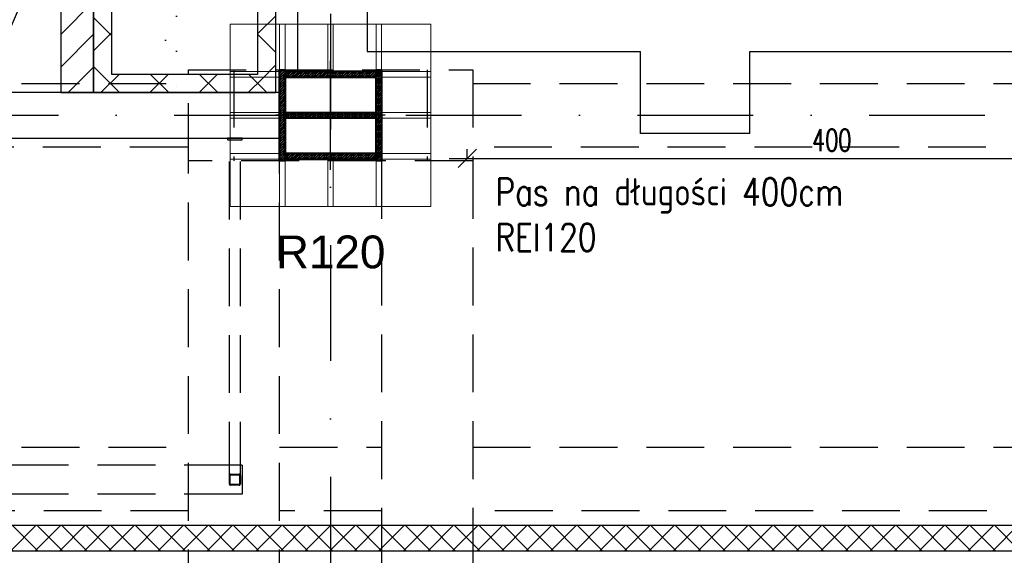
# Model space of a CAD drawing. Header units: centimetres. Extents: x -10729 to 23827, y -4437 to 19798.
# Tile 85 of 95: x 9689 to 10230, y 11959 to 12252. Entities that reach past the tile are written whole.
import ezdxf

# ---------------------------------------------------------------- set-up
doc = ezdxf.new("R2010")
doc.units = ezdxf.units.CM
doc.header["$PDMODE"] = 35
doc.header["$PDSIZE"] = 0.1
for name, pattern in [('Kondygnacja  -0_5$0$DOT2', [3.175, 0, -3.175]), ('Kondygnacja  -0_5$0$HIDDEN', [9.525, 6.35, -3.175]), ('Kondygnacja  -0_5$0$HIDDEN2', [4.7625, 3.175, -1.5875]), ('Osie rzutów$0$DASHDOT2', [12.7, 6.35, -3.175, 0, -3.175])]:
    doc.linetypes.add(name, pattern=pattern)
doc.layers.get('0').update_dxf_attribs({"color": 8})
doc.layers.get('DEFPOINTS').update_dxf_attribs({"color": 8})
for name, color, linetype in [('Kondygnacja  -0_5$0$ARCH_GK', 8, 'Continuous'), ('Kondygnacja  -0_5$0$ARCH_INFO_ODPORNOŚĆ OGNIOWA', 8, 'Continuous'), ('Kondygnacja  -0_5$0$ARCH_INFO_OPISY', 8, 'Continuous'), ('Kondygnacja  -0_5$0$ARCH_KONSTR_POWYŻEJ RZUTU', 8, 'Kondygnacja  -0_5$0$HIDDEN'), ('Kondygnacja  -0_5$0$ARCH_KONSTR_POWYŻEJ RZUTU_IST', 8, 'Kondygnacja  -0_5$0$HIDDEN2'), ('Kondygnacja  -0_5$0$ARCH_MUROWANE', 8, 'Continuous'), ('Kondygnacja  -0_5$0$ARCH_OCIEPLENIE', 8, 'Continuous'), ('Kondygnacja  -0_5$0$ARCH_SŁUPY', 8, 'Continuous'), ('Kondygnacja  -0_5$0$ARCH_WYBURZENIA', 8, 'Kondygnacja  -0_5$0$DOT2'), ('Kondygnacja  -0_5$0$ARCH_ŻELBET_IST', 8, 'Continuous'), ('Osie rzutów$0$ARCH_INFO_OSIE_IST', 8, 'Osie rzutów$0$DASHDOT2'), ('Osie rzutów$0$ARCH_INFO_OSIE_OPISY_IST', 8, 'Continuous')]:
    doc.layers.add(name, color=color, linetype=linetype)
doc.layers.add('Kondygnacja  -0_5$0$ARCH_INFO_WYMIARY', color=8, linetype='Continuous', lineweight=9)
doc.layers.add('Kondygnacja  -0_5$0$ARCH_WIDOK', color=8, linetype='Continuous', lineweight=13)
doc.styles.add('Kondygnacja  -0_5$0$Arial', font='arial.ttf')
doc.styles.add('Kondygnacja  -0_5$0$Romans', font='Romans.shx', dxfattribs={"width": 0.7})
doc.styles.add('Kondygnacja  -0_5$0$ROMANS-50-CM', font='romans.shx', dxfattribs={"width": 0.8, "height": 10})
doc.styles.add('Kondygnacja  -0_5$0$Standard', font='txt')
doc.dimstyles.new('Kondygnacja  -0_5$0$ISO-25', dxfattribs={"dimtxt": 2.5, "dimasz": 2.5, "dimexe": 1.25, "dimexo": 0.625, "dimtad": 1, "dimtxsty": 'Kondygnacja  -0_5$0$Standard', "dimcen": 2.5, "dimadec": 0, "dimazin": 0, "dimtfac": 1, "dimtmove": 0, "dimatfit": 3, "dimfxl": 1, "dimarcsym": 0})
doc.dimstyles.new('Kondygnacja  -0_5$0$Wymiary 1-100', dxfattribs={"dimtxt": 12, "dimasz": 10, "dimexe": 5, "dimexo": 0, "dimgap": 4, "dimtad": 1, "dimrnd": 0.5, "dimzin": 12, "dimdsep": 46, "dimtxsty": 'Kondygnacja  -0_5$0$Romans', "dimblk": 'Kondygnacja  -0_5$0$_Oblique', "dimcen": 10, "dimdle": 10, "dimclrt": 55, "dimazin": 0, "dimtfac": 1, "dimtmove": 1, "dimatfit": 3, "dimfxl": 8, "dimfxlon": 1, "dimtolj": 1, "dimtzin": 0, "dimarcsym": 0})
pattern_1 = [(45, (8662.6883, 8963.0142), (-0.6735192, 0.6735192), [])]

# ---------------------------------------------------------------- blocks, each defined once
blk = doc.blocks.new('Osie rzutów')
at = {"layer": 'Osie rzutów$0$ARCH_INFO_OSIE_IST', "ltscale": 10}
for p, q in [((9860, 12510), (9860, 4623.26)), ((9860, 12170), (9860, 12230)), ((4436.04, 12200), (13655, 12200)), ((9890, 12200), (9830, 12200))]:
    blk.add_line(p, q, dxfattribs=at)
blk = doc.blocks.new('Kondygnacja  -0_5$0$_Oblique')
at = {"color": 0, "linetype": 'ByBlock', "lineweight": -2}
blk.add_line((-0.5, -0.5), (0.5, 0.5), dxfattribs=at)
blk = doc.blocks.new('*D203')
at = {"layer": 'DEFPOINTS', "color": 0}
for p in [(10335, 12290), (9935, 12176.38), (10335, 12176.38)]:
    blk.add_point(p, dxfattribs=at)
at = {"layer": 'Kondygnacja  -0_5$0$ARCH_INFO_WYMIARY', "color": 0, "lineweight": -2}
for p, q in [((10335, 12184.38), (10335, 12171.38)), ((9925, 12176.38), (10345, 12176.38)), ((9935, 12176.38), (9935, 12181.38))]:
    blk.add_line(p, q, dxfattribs=at)
at = {"layer": 'Kondygnacja  -0_5$0$ARCH_INFO_WYMIARY', "color": 0, "lineweight": -2, "xscale": 10, "yscale": 10, "zscale": 10, "rotation": 180}
blk.add_blockref('Kondygnacja  -0_5$0$_Oblique', (9935, 12176.38), dxfattribs=at)
at = {"layer": 'Kondygnacja  -0_5$0$ARCH_INFO_WYMIARY', "color": 0, "lineweight": -2, "xscale": 10, "yscale": 10, "zscale": 10}
blk.add_blockref('Kondygnacja  -0_5$0$_Oblique', (10335, 12176.38), dxfattribs=at)
at = {"layer": 'Kondygnacja  -0_5$0$ARCH_INFO_WYMIARY', "color": 55, "insert": (10135, 12186.38), "char_height": 12, "attachment_point": 5, "style": 'Kondygnacja  -0_5$0$Romans'}
blk.add_mtext('\\A1;400', dxfattribs=at)
blk = doc.blocks.new('Kondygnacja  -0_5$0$konstrukcja istniejąca -0.5')
at = {"layer": 'Kondygnacja  -0_5$0$ARCH_KONSTR_POWYŻEJ RZUTU_IST', "ltscale": 10}
for p, q in [((8738, 12217.5), (9781.55, 12217.5)), ((9938, 12217.5), (10981.55, 12217.5)), ((9781.55, 12182.5), (8738, 12182.5)), ((10981.55, 12182.5), (9938, 12182.5))]:
    blk.add_line(p, q, dxfattribs=at)
for points in [[(9938, 12175), (9782, 12175), (9782, 12225), (9938, 12225), (9938, 12175)], [(9782, 11025), (9782, 12175)], [(9832, 11025), (9832, 12175)], [(9888, 12175), (9888, 11025)], [(9938, 12175), (9938, 11025)], [(8738, 12017.89), (9782, 12017.89)], [(9832, 12017.89), (9888, 12017.89)], [(9938, 12017.89), (10982, 12017.89)], [(9782, 11982.89), (8738, 11982.89)], [(9888, 11982.89), (9832, 11982.89)], [(10982, 11982.89), (9938, 11982.89)]]:
    blk.add_lwpolyline(points, dxfattribs=at)
at = {"layer": 'Kondygnacja  -0_5$0$ARCH_KONSTR_POWYŻEJ RZUTU_IST', "ltscale": 10, "elevation": 0}
for points in [[(9807, 12225), (9807, 12175)], [(9913, 12225), (9913, 12175)]]:
    blk.add_lwpolyline(points, dxfattribs=at)
blk = doc.blocks.new('Kondygnacja  -0_5$0$wzmocnienie pod bramę -1')
at = {"layer": 'Kondygnacja  -0_5$0$ARCH_KONSTR_POWYŻEJ RZUTU', "ltscale": 5}
for p, q in [((23247.65, 9057.22, 0), (23247.65, 9243.72)), ((23253.65, 9057.22, 0), (23253.65, 9243.72)), ((23254.65, 9065.22, 0), (20950.65, 9065.22, 0)), ((23254.65, 9065.22, 0), (23254.65, 9049.22, 0)), ((23254.65, 9049.22, 0), (20950.65, 9049.22, 0))]:
    blk.add_line(p, q, dxfattribs=at)
blk.add_lwpolyline([(23246.65, 9243.72), (23254.65, 9243.72), (23254.65, 9244.72), (23246.65, 9244.72)], close=True, dxfattribs=at)
at = {"layer": 'Kondygnacja  -0_5$0$ARCH_KONSTR_POWYŻEJ RZUTU', "ltscale": 5, "elevation": 0}
for points in [[(23248.25, 9054.22, -0.414214), (23247.65, 9054.82), (23247.65, 9059.62, -0.414214), (23248.25, 9060.22), (23253.05, 9060.22, -0.414214), (23253.65, 9059.62), (23253.65, 9054.82, -0.414214), (23253.05, 9054.22)], [(23248.25, 9054.62, -0.414214), (23248.05, 9054.82), (23248.05, 9059.62, -0.414214), (23248.25, 9059.82), (23253.05, 9059.82, -0.414214), (23253.25, 9059.62), (23253.25, 9054.82, -0.414214), (23253.05, 9054.62)]]:
    blk.add_lwpolyline(points, format="xyb", close=True, dxfattribs=at)
blk = doc.blocks.new('Kondygnacja  -0_5$0$_Dot')
at = {"color": 0, "linetype": 'ByBlock', "lineweight": -2}
blk.add_line((-0.5, 0), (-1, 0), dxfattribs=at)
at = {"color": 0, "linetype": 'ByBlock', "const_width": 0.5}
blk.add_lwpolyline([(-0.25, 0, 1), (0.25, 0, 1)], format="xyb", close=True, dxfattribs=at)

msp = doc.modelspace()

# ---------------------------------------------------------------- hatches: boundary and pattern name
at = {"layer": 'Kondygnacja  -0_5$0$ARCH_GK', "linetype": 'Continuous', "lineweight": -3}
h = msp.add_hatch(dxfattribs=at)
h.set_pattern_fill('ANSI37', color=256, scale=3, style=0)
h.paths.add_polyline_path([(6220, 11975), (6220, 11961), (6471, 11961), (6478.5, 11964.417), (6478.5, 11975)], flags=0)
h.paths.add_polyline_path([(6478.5, 11975), (6478.5, 11964.417), (6486, 11961), (11133.785, 11961), (11139.584, 11975)], flags=0)
at = {"layer": 'Kondygnacja  -0_5$0$ARCH_MUROWANE', "linetype": 'Continuous', "lineweight": -3}
h = msp.add_hatch(dxfattribs=at)
h.set_pattern_fill('ANSI31', color=256, scale=4, style=0)
h.paths.add_polyline_path([(9712, 12212.5), (9730, 12212.5), (9730, 12690), (9712, 12715)], flags=0)
at = {"layer": 'Kondygnacja  -0_5$0$ARCH_OCIEPLENIE', "linetype": 'Continuous', "lineweight": -3}
h = msp.add_hatch(dxfattribs=at)
h.set_pattern_fill('ANSI37', color=256, scale=6, angle=-360, style=0)
h.paths.add_polyline_path([(9740, 12680), (9730, 12690), (9730, 12212.5), (9740, 12222.5)], flags=0)
h = msp.add_hatch(dxfattribs=at)
h.set_pattern_fill('ANSI37', color=256, scale=6, style=0)
h.paths.add_polyline_path([(9820, 12222.5), (9830, 12212.5), (9830, 12290), (9820, 12300)], flags=0)
h = msp.add_hatch(dxfattribs=at)
h.set_pattern_fill('ANSI37', color=256, scale=6, style=0)
h.paths.add_polyline_path([(9830, 12212.5), (9820, 12222.5), (9740, 12222.5), (9730, 12212.5)], flags=0)
at = {"layer": 'Kondygnacja  -0_5$0$ARCH_SŁUPY', "lineweight": 40}
h = msp.add_hatch(dxfattribs=at)
h.set_pattern_fill('ANSI31', color=256, scale=0.3, style=0)
h.set_pattern_definition(pattern_1)
h.paths.add_polyline_path([(9832, 12175), (9835, 12175), (9835, 12225), (9832, 12225)])
h = msp.add_hatch(dxfattribs=at)
h.set_pattern_fill('ANSI31', color=256, scale=0.3, style=0)
h.set_pattern_definition(pattern_1)
h.paths.add_polyline_path([(9885, 12175), (9888, 12175), (9888, 12225), (9885, 12225)])
h = msp.add_hatch(dxfattribs=at)
h.set_pattern_fill('ANSI31', color=256, scale=0.3, style=0)
h.set_pattern_definition(pattern_1)
h.paths.add_polyline_path([(9885, 12221), (9885, 12224), (9835, 12224), (9835, 12221)])
h = msp.add_hatch(dxfattribs=at)
h.set_pattern_fill('ANSI31', color=256, scale=0.3, style=0)
h.set_pattern_definition(pattern_1)
h.paths.add_polyline_path([(9885, 12198.5), (9885, 12201.5), (9835, 12201.5), (9835, 12198.5)])
h = msp.add_hatch(dxfattribs=at)
h.set_pattern_fill('ANSI31', color=256, scale=0.3, style=0)
h.set_pattern_definition(pattern_1)
h.paths.add_polyline_path([(9885, 12176), (9885, 12179), (9835, 12179), (9835, 12176)])

# ---------------------------------------------------------------- linework, layer by layer
at = {"layer": 'Kondygnacja  -0_5$0$ARCH_GK', "linetype": 'Continuous', "lineweight": -3}
for p, q in [((6220, 11975), (11139.584, 11975)), ((6486, 11961), (11133.785, 11961))]:
    msp.add_line(p, q, dxfattribs=at)
at = {"layer": 'Kondygnacja  -0_5$0$ARCH_MUROWANE', "linetype": 'Continuous', "lineweight": -3}
for p, q in [((9712, 12715), (9712, 12212.5)), ((9730, 12212.5), (9730, 12690)), ((9712, 12212.5), (9730, 12212.5))]:
    msp.add_line(p, q, dxfattribs=at)
at = {"layer": 'Kondygnacja  -0_5$0$ARCH_OCIEPLENIE', "linetype": 'Continuous', "lineweight": -3}
for p, q in [((9730, 12690), (9730, 12212.5)), ((9740, 12222.5), (9740, 12680)), ((9820, 12300), (9820, 12222.5)), ((9830, 12212.5), (9830, 12290)), ((9820, 12222.5), (9740, 12222.5)), ((9730, 12212.5), (9830, 12212.5))]:
    msp.add_line(p, q, dxfattribs=at)
at = {"layer": 'Kondygnacja  -0_5$0$ARCH_SŁUPY', "lineweight": 40}
for p, q in [((9835, 12201.5), (9885, 12201.5)), ((9885, 12198.5), (9835, 12198.5))]:
    msp.add_line(p, q, dxfattribs=at)
for points in [[(9832, 12225), (9835, 12225), (9835, 12175), (9832, 12175)], [(9885, 12225), (9888, 12225), (9888, 12175), (9885, 12175)]]:
    msp.add_lwpolyline(points, close=True, dxfattribs=at)
for points in [[(9885, 12224), (9835, 12224)], [(9835, 12221), (9885, 12221)], [(9885, 12179), (9835, 12179)], [(9835, 12176), (9885, 12176)]]:
    msp.add_lwpolyline(points, dxfattribs=at)
at = {"layer": 'Kondygnacja  -0_5$0$ARCH_WIDOK'}
msp.add_lwpolyline([(9915, 12250), (9915, 12150), (9805, 12150), (9805, 12250)], close=True, dxfattribs=at)
for points in [[(9832, 12250), (9832, 12225)], [(9835, 12250), (9835, 12225)], [(9858.5, 12250), (9858.5, 12224)], [(9861.5, 12250), (9861.5, 12224)], [(9885, 12250), (9885, 12225)], [(9888, 12250), (9888, 12225)], [(9805, 12224), (9832, 12224)], [(9805, 12221), (9832, 12221)], [(9888, 12224), (9915, 12224)], [(9888, 12221), (9915, 12221)], [(9805, 12201.5), (9832, 12201.5)], [(9805, 12198.5), (9832, 12198.5)], [(9888, 12201.5), (9915, 12201.5)], [(9888, 12198.5), (9915, 12198.5)], [(9805, 12179), (9832, 12179)], [(9888, 12179), (9915, 12179)], [(9805, 12176), (9832, 12176)], [(9832, 12175), (9832, 12150)], [(9835, 12175), (9835, 12150)], [(9858.5, 12176), (9858.5, 12150)], [(9861.494, 12176), (9861.494, 12150)], [(9885, 12175), (9885, 12150)], [(9888, 12176), (9915, 12176)], [(9888, 12175), (9888, 12150)]]:
    msp.add_lwpolyline(points, dxfattribs=at)
at = {"layer": 'Kondygnacja  -0_5$0$ARCH_WYBURZENIA', "ltscale": 6}
for points in [[(9872, 12337), (9769.5, 12337), (9769.5, 12212.5)], [(9840, 12331), (9775.5, 12331), (9775.5, 12212.5)]]:
    msp.add_lwpolyline(points, dxfattribs=at)
at = {"layer": 'Kondygnacja  -0_5$0$ARCH_ŻELBET_IST', "ltscale": 4}
for p, q in [((9830, 12212.5), (9830, 12290)), ((9842, 12224), (9842, 12265)), ((9880, 12265), (9880, 12235)), ((9880, 12235), (10030, 12235)), ((10030, 12190), (10030, 12235)), ((10090, 12190), (10090, 12235)), ((10090, 12235), (10430, 12235)), ((9832, 12212.5), (8688, 12212.5)), ((10090, 12190), (10030, 12190))]:
    msp.add_line(p, q, dxfattribs=at)
msp.add_lwpolyline([(9280, 12187.5), (9832, 12187.5)], dxfattribs=at)

# ---------------------------------------------------------------- block references
at = {"layer": 'Kondygnacja  -0_5$0$ARCH_KONSTR_POWYŻEJ RZUTU'}
for name, p in [('Kondygnacja  -0_5$0$konstrukcja istniejąca -0.5', (0, 0)), ('Kondygnacja  -0_5$0$wzmocnienie pod bramę -1', (-13443.153, 2942.777))]:
    msp.add_blockref(name, p, dxfattribs=at)
at = {"layer": 'Osie rzutów$0$ARCH_INFO_OSIE_OPISY_IST'}
msp.add_blockref('Osie rzutów', (0, 0), dxfattribs=at)

# ---------------------------------------------------------------- texts
at = {"layer": 'Kondygnacja  -0_5$0$ARCH_INFO_ODPORNOŚĆ OGNIOWA', "insert": (9860.054, 12139.912), "char_height": 18, "width": 53.33252, "attachment_point": 5, "style": 'Kondygnacja  -0_5$0$Arial'}
msp.add_mtext('\\PR120', dxfattribs=at)
at = {"layer": 'Kondygnacja  -0_5$0$ARCH_INFO_OPISY', "insert": (9950.38, 12165.538), "char_height": 15, "width": 626.53268, "attachment_point": 1, "style": 'Kondygnacja  -0_5$0$ROMANS-50-CM'}
msp.add_mtext('Pas na długości 400cm\\PREI120', dxfattribs=at)

# ---------------------------------------------------------------- dimensions: what is measured, and where the dimension line sits
at = {"layer": 'Kondygnacja  -0_5$0$ARCH_INFO_WYMIARY'}
dim = msp.add_linear_dim(base=(10335, 12176.377), p1=(9935, 12176.377), p2=(10335, 12290), dimstyle='Kondygnacja  -0_5$0$Wymiary 1-100', dxfattribs=at)
dim.commit()
dim.dimension.update_dxf_attribs({"geometry": '*D203', "text_midpoint": (10135, 12186.377)})

# ---------------------------------------------------------------- leaders
at = {"layer": 'Kondygnacja  -0_5$0$ARCH_INFO_OPISY'}
msp.add_leader([(9783.692, 12478.066), (9633.628, 12130.701), (9366.376, 12130.701)], dimstyle='Kondygnacja  -0_5$0$ISO-25', override={"dimscale": 5, "dimasz": 2, "dimtad": 0, "dimldrblk": 'Kondygnacja  -0_5$0$_Dot'}, dxfattribs=at)

doc.saveas('drawing.dxf')
